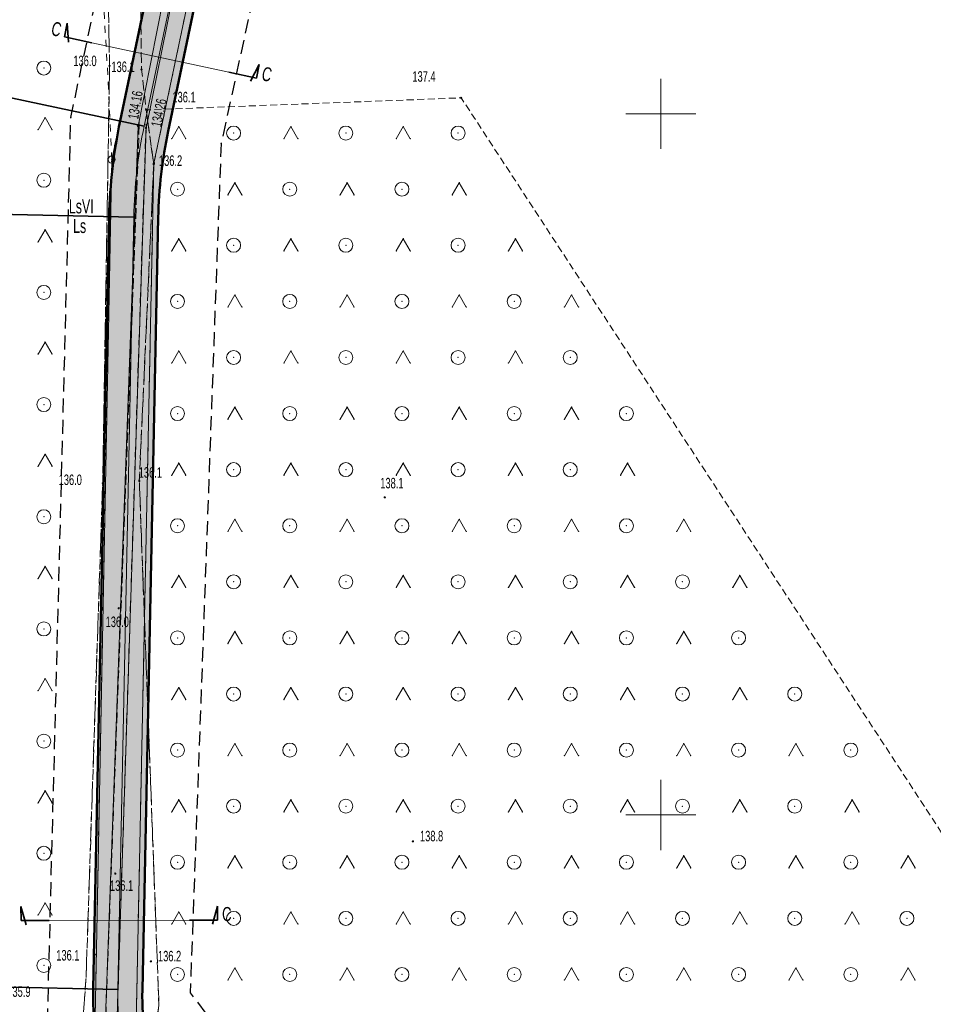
# Model space of a CAD drawing. Extents: x 6456700 to 6518119, y 5963420 to 5980059.
# Tile 92 of 256: x 6511973 to 6512038, y 5964785 to 5964856. Entities that reach past the tile are written whole.
import ezdxf
from ezdxf.enums import TextEntityAlignment as Align

# ---------------------------------------------------------------- set-up
doc = ezdxf.new("R2010")
doc.units = 0
doc.header["$MEASUREMENT"] = 0
for name, pattern in [('L_0_03', [1, 0.5, -0.5]), ('L_0_04', [1.5, 1, -0.5]), ('L_0_52', [1, 0.75, -0.25]), ('L_0_5A', [0.75, 0.5, -0.25])]:
    doc.linetypes.add(name, pattern=pattern)
doc.layers.get('0').update_dxf_attribs({"color": 2, "linetype": 'CONTINUOUS', "lineweight": 5})
for name, color, linetype, lineweight in [('18mm Kreska ciągła', 7, 'CONTINUOUS', 18), ('202_punkt_graniczny', 7, 'CONTINUOUS', 18), ('203_punkt_graniczny', 7, 'CONTINUOUS', 18), ('209_oznaczenie_konturu_klasyfikacyjnego', 96, 'CONTINUOUS', 18), ('210_oznaczenie_konturu_uzytku_gruntowego', 96, 'CONTINUOUS', 18), ('218_kontur_uzytku_gruntowego', 96, 'L_0_03', 18), ('219_dzialka_ewidencyjna', 7, 'CONTINUOUS', 18), ('35mm Ciągła', 7, 'CONTINUOUS', 35), ('50mm Kreska ciągła', 7, 'CONTINUOUS', 50), ('9mm Kreska ciągła', 252, 'CONTINUOUS', 9), ('jezdnia', 7, 'CONTINUOUS', 18), ('pikieta_naturalna', 7, 'CONTINUOUS', 18), ('pikieta_naturalna_Atr2', 7, 'CONTINUOUS', 18), ('przewod_kanalizacyjny', 7, 'CONTINUOUS', 18), ('przewod_kanalizacyjny___ob__projektowany', 7, 'CONTINUOUS', 18), ('przewod_wodociagowy', 7, 'CONTINUOUS', 18), ('przewod_wodociagowy___ob__projektowany', 7, 'CONTINUOUS', 18), ('rzedna', 7, 'CONTINUOUS', 18), ('rzedna_Atr2', 7, 'CONTINUOUS', 18), ('siatka_krzyrzy', 7, 'CONTINUOUS', 18), ('teren_zalesiony', 7, 'CONTINUOUS', 18), ('Zakres', 7, 'CONTINUOUS', 18)]:
    doc.layers.add(name, color=color, linetype=linetype, lineweight=lineweight)
doc.styles.get("Standard").update_dxf_attribs({"font": 'txt', "width": 0.75})
doc.styles.add('Znaczniki', font='GOTHIC.TTF', dxfattribs={"width": 0.7})

# ---------------------------------------------------------------- blocks, each defined once
blk = doc.blocks.new('mdcp_nowa')
at = {"layer": '203_punkt_graniczny', "linetype": 'Continuous', "lineweight": 18}
blk.add_hatch(color=18, dxfattribs=at).paths.add_polyline_path([(6494713.86, 5981296.445, 1), (6494713.86, 5981296.535, 1)])
at = {"layer": 'pikieta_naturalna', "linetype": 'Continuous', "lineweight": 18}
for points in [[(6494710.7, 5981303.375, 1), (6494710.7, 5981303.465, 1)], [(6494712.98, 5981303.125, 1), (6494712.98, 5981303.215, 1)], [(6494735.77, 5981301.095, 1), (6494735.77, 5981301.185, 1)], [(6494713.31, 5981300.235, 1), (6494713.31, 5981300.325, 1)], [(6494713.85, 5981296.355, 1), (6494713.85, 5981296.445, 1)], [(6494710.21, 5981273.615, 1), (6494710.21, 5981273.705, 1)], [(6494712.82, 5981273.775, 1), (6494712.82, 5981273.865, 1)], [(6494730.32, 5981272.605, 1), (6494730.32, 5981272.695, 1)], [(6494711.35, 5981264.695, 1), (6494711.35, 5981264.785, 1)], [(6494732.33, 5981248.075, 1), (6494732.33, 5981248.165, 1)], [(6494711.11, 5981245.775, 1), (6494711.11, 5981245.865, 1)], [(6494709.65, 5981239.995, 1), (6494709.65, 5981240.085, 1)], [(6494713.65, 5981239.515, 1), (6494713.65, 5981239.605, 1)]]:
    blk.add_hatch(color=18, dxfattribs=at).paths.add_polyline_path(points)
at = {"layer": 'rzedna', "linetype": 'Continuous', "lineweight": 18}
for points in [[(6494712.73, 5981299.085, 1), (6494712.73, 5981299.175, 1)], [(6494713.3, 5981298.945, 1), (6494713.3, 5981299.035, 1)]]:
    blk.add_hatch(color=18, dxfattribs=at).paths.add_polyline_path(points)
at = {"layer": '202_punkt_graniczny', "color": 7, "linetype": 'Continuous', "lineweight": 18}
blk.add_circle((6494710.85, 5981296.74), 0.25, dxfattribs=at)
at = {"layer": '202_punkt_graniczny'}
blk.add_point((6494710.85, 5981296.74), dxfattribs=at)
at = {"layer": '203_punkt_graniczny', "color": 7, "linetype": 'Continuous', "lineweight": 18}
blk.add_circle((6494713.86, 5981296.49), 0.045, dxfattribs=at)
at = {"layer": '203_punkt_graniczny'}
blk.add_point((6494713.86, 5981296.49), dxfattribs=at)
at = {"layer": '218_kontur_uzytku_gruntowego', "lineweight": 18, "flags": 128}
for points in [[(6494710.63, 5981301.79), (6494704.6, 5981405.16)], [(6494713.86, 5981296.49), (6494717.04, 5981311.56)], [(6494710.85, 5981296.74), (6494713.86, 5981310.97)], [(6494710.85, 5981296.74), (6494710.63, 5981301.79)], [(6494709.46, 5981224.59), (6494710.85, 5981296.74)], [(6494712.38, 5981224.7), (6494713.86, 5981296.49)]]:
    blk.add_lwpolyline(points, dxfattribs=at)
at = {"layer": '218_kontur_uzytku_gruntowego'}
for p in [(6494710.63, 5981301.79), (6494710.63, 5981301.79), (6494710.63, 5981301.79), (6494710.63, 5981301.79), (6494710.85, 5981296.74), (6494710.85, 5981296.74), (6494710.85, 5981296.74), (6494710.85, 5981296.74), (6494710.85, 5981296.74), (6494710.85, 5981296.74), (6494713.86, 5981296.49), (6494713.86, 5981296.49), (6494713.86, 5981296.49), (6494713.86, 5981296.49)]:
    blk.add_point(p, dxfattribs=at)
at = {"layer": '219_dzialka_ewidencyjna', "color": 3, "linetype": 'Continuous', "lineweight": 18, "flags": 128}
for points in [[(6494710.85, 5981296.74), (6494728.97, 5981382.54)], [(6494713.86, 5981296.49), (6494731.9, 5981381.92)], [(6494709.46, 5981224.59), (6494710.85, 5981296.74)], [(6494712.38, 5981224.7), (6494713.86, 5981296.49)]]:
    blk.add_lwpolyline(points, dxfattribs=at)
at = {"layer": '219_dzialka_ewidencyjna', "color": 3}
for p in [(6494710.85, 5981296.74), (6494710.85, 5981296.74), (6494713.86, 5981296.49), (6494713.86, 5981296.49)]:
    blk.add_point(p, dxfattribs=at)
at = {"layer": 'jezdnia', "color": 7, "linetype": 'L_0_52', "lineweight": 18, "flags": 128}
blk.add_lwpolyline([(6494689.93, 5981416.78), (6494706.92, 5981400.82), (6494709.41, 5981359.01), (6494712.54, 5981333.42), (6494712.98, 5981303.17), (6494713.31, 5981300.28), (6494713.85, 5981296.4), (6494712.82, 5981273.82), (6494714.22, 5981236.42), (6494712.46, 5981224.52), (6494707.96, 5981224.18), (6494709.02, 5981238.31), (6494710.21, 5981273.66), (6494710.7, 5981303.42), (6494710.11, 5981332.99), (6494707.44, 5981358.78), (6494704.94, 5981398.86), (6494688.46, 5981414.69)], close=True, dxfattribs=at)
at = {"layer": 'jezdnia'}
for p in [(6494710.7, 5981303.42), (6494712.98, 5981303.17), (6494713.31, 5981300.28), (6494713.85, 5981296.4), (6494710.21, 5981273.66), (6494712.82, 5981273.82), (6494709.02, 5981238.31)]:
    blk.add_point(p, dxfattribs=at)
at = {"layer": 'pikieta_naturalna', "color": 7, "linetype": 'Continuous', "lineweight": 18}
for centre in [(6494710.7, 5981303.42), (6494712.98, 5981303.17), (6494735.77, 5981301.14), (6494713.31, 5981300.28), (6494713.85, 5981296.4), (6494710.21, 5981273.66), (6494712.82, 5981273.82), (6494730.32, 5981272.65), (6494711.35, 5981264.74), (6494732.33, 5981248.12), (6494711.11, 5981245.82), (6494709.65, 5981240.04), (6494713.65, 5981239.56)]:
    blk.add_circle(centre, 0.045, dxfattribs=at)
at = {"layer": 'pikieta_naturalna'}
for p in [(6494710.7, 5981303.42), (6494712.98, 5981303.17), (6494735.77, 5981301.14), (6494713.31, 5981300.28), (6494713.85, 5981296.4), (6494710.21, 5981273.66), (6494712.82, 5981273.82), (6494730.32, 5981272.65), (6494711.35, 5981264.74), (6494732.33, 5981248.12), (6494711.11, 5981245.82), (6494709.65, 5981240.04), (6494713.65, 5981239.56)]:
    blk.add_point(p, dxfattribs=at)
at = {"layer": 'przewod_kanalizacyjny', "color": 34, "linetype": 'Continuous', "lineweight": 18, "flags": 128}
blk.add_lwpolyline([(6494710.02, 5981224.59), (6494712.73, 5981299.13), (6494714.74, 5981309.22), (6494725.45, 5981361.32), (6494736.71, 5981416.58), (6494748.57, 5981474.51), (6494759.64, 5981528.56), (6494769.33, 5981575.9), (6494780.23, 5981628.88), (6494789.56, 5981673.48), (6494801.12, 5981726.88), (6494812.93, 5981781.06), (6494824.61, 5981835.02), (6494837.01, 5981892.75), (6494849.07, 5981948.89), (6494861.07, 5982003.73), (6494867.35, 5982032.39), (6494874.85, 5982069.31)], dxfattribs=at)
at = {"layer": 'przewod_kanalizacyjny'}
blk.add_point((6494712.73, 5981299.13), dxfattribs=at)
at = {"layer": 'przewod_kanalizacyjny___ob__projektowany', "color": 34, "linetype": 'L_0_52', "lineweight": 18, "flags": 128}
blk.add_lwpolyline([(6494710.01, 5981224.57), (6494712.82, 5981299.34)], dxfattribs=at)
at = {"layer": 'przewod_kanalizacyjny___ob__projektowany'}
blk.add_point((6494712.82, 5981299.34), dxfattribs=at)
at = {"layer": 'przewod_wodociagowy', "color": 5, "linetype": 'Continuous', "lineweight": 18, "flags": 128}
blk.add_lwpolyline([(6494892.06, 5982140.59), (6494877.83, 5982080.71), (6494875.47, 5982069.24), (6494867.82, 5982032.34), (6494861.63, 5982003.58), (6494849.58, 5981948.68), (6494837.65, 5981892.5), (6494825.12, 5981834.8), (6494813.48, 5981780.79), (6494801.71, 5981726.67), (6494790.16, 5981673.27), (6494780.64, 5981628.68), (6494769.72, 5981575.76), (6494760.13, 5981528.44), (6494749.03, 5981474.44), (6494737.27, 5981416.53), (6494726.02, 5981361.28), (6494715.35, 5981309.09), (6494713.3, 5981298.99), (6494710.89, 5981224.49)], dxfattribs=at)
at = {"layer": 'przewod_wodociagowy'}
blk.add_point((6494713.3, 5981298.99), dxfattribs=at)
at = {"layer": 'przewod_wodociagowy___ob__projektowany', "color": 5, "linetype": 'L_0_52', "lineweight": 18, "flags": 128}
blk.add_lwpolyline([(6494713.3, 5981299.25), (6494710.88, 5981224.44)], dxfattribs=at)
at = {"layer": 'przewod_wodociagowy___ob__projektowany'}
blk.add_point((6494713.3, 5981299.25), dxfattribs=at)
at = {"layer": 'rzedna', "color": 7, "linetype": 'Continuous', "lineweight": 18}
for centre in [(6494712.73, 5981299.13), (6494713.3, 5981298.99)]:
    blk.add_circle(centre, 0.045, dxfattribs=at)
at = {"layer": 'rzedna'}
for p in [(6494712.73, 5981299.13), (6494713.3, 5981298.99)]:
    blk.add_point(p, dxfattribs=at)
at = {"layer": 'siatka_krzyrzy', "linetype": 'Continuous', "lineweight": 18, "flags": 128}
for points in [[(6494750, 5981297.5), (6494750, 5981302.5)], [(6494747.5, 5981300), (6494752.5, 5981300)], [(6494750, 5981247.5), (6494750, 5981252.5)], [(6494747.5, 5981250), (6494752.5, 5981250)]]:
    blk.add_lwpolyline(points, dxfattribs=at)
at = {"layer": 'teren_zalesiony', "color": 7, "linetype": 'L_0_5A', "lineweight": 18, "flags": 128}
for points in [[(6494698.67, 5981224.19), (6494696.16, 5981225.8), (6494692.81, 5981249.42), (6494692.53, 5981259.85), (6494691.16, 5981277.24), (6494686.93, 5981297.02), (6494689.27, 5981334.06), (6494688.46, 5981414.69), (6494704.94, 5981398.86), (6494707.44, 5981358.78), (6494710.11, 5981332.99), (6494710.7, 5981303.42), (6494710.21, 5981273.66), (6494709.02, 5981238.31), (6494707.96, 5981224.18)], [(6494872.19, 5981095.54), (6494855.83, 5981097.47), (6494845.33, 5981106.88), (6494836.82, 5981120.26), (6494828.12, 5981129.71), (6494819.54, 5981132.65), (6494802.27, 5981146.79), (6494790.45, 5981160.62), (6494777.93, 5981169.52), (6494764.89, 5981183.26), (6494749.38, 5981196.24), (6494734.96, 5981210.75), (6494728.54, 5981216.75), (6494735.43, 5981221.53), (6494735.01, 5981224.69), (6494722.19, 5981222.39), (6494712.46, 5981224.52), (6494714.22, 5981236.42), (6494712.82, 5981273.82), (6494713.85, 5981296.4), (6494713.31, 5981300.28), (6494735.77, 5981301.14), (6494811.66, 5981185.02), (6494865.53, 5981120.26)]]:
    blk.add_lwpolyline(points, close=True, dxfattribs=at)
at = {"layer": 'teren_zalesiony', "color": 7, "linetype": 'Continuous', "lineweight": 18, "flags": 128}
for points in [[(6494705.603, 5981298.863), (6494706.103, 5981299.729)], [(6494706.103, 5981299.729), (6494706.603, 5981298.863)], [(6494715.133, 5981298.223), (6494715.633, 5981299.089)], [(6494715.633, 5981299.089), (6494716.133, 5981298.223)], [(6494723.133, 5981298.223), (6494723.633, 5981299.089)], [(6494723.633, 5981299.089), (6494724.133, 5981298.223)], [(6494731.133, 5981298.223), (6494731.633, 5981299.089)], [(6494731.633, 5981299.089), (6494732.133, 5981298.223)], [(6494719.133, 5981294.223), (6494719.633, 5981295.089)], [(6494719.633, 5981295.089), (6494720.133, 5981294.223)], [(6494727.133, 5981294.223), (6494727.633, 5981295.089)], [(6494727.633, 5981295.089), (6494728.133, 5981294.223)], [(6494735.133, 5981294.223), (6494735.633, 5981295.089)], [(6494735.633, 5981295.089), (6494736.133, 5981294.223)], [(6494705.603, 5981290.863), (6494706.103, 5981291.729)], [(6494706.103, 5981291.729), (6494706.603, 5981290.863)], [(6494715.133, 5981290.223), (6494715.633, 5981291.089)], [(6494715.633, 5981291.089), (6494716.133, 5981290.223)], [(6494723.133, 5981290.223), (6494723.633, 5981291.089)], [(6494723.633, 5981291.089), (6494724.133, 5981290.223)], [(6494731.133, 5981290.223), (6494731.633, 5981291.089)], [(6494731.633, 5981291.089), (6494732.133, 5981290.223)], [(6494739.133, 5981290.223), (6494739.633, 5981291.089)], [(6494739.633, 5981291.089), (6494740.133, 5981290.223)], [(6494719.133, 5981286.223), (6494719.633, 5981287.089)], [(6494719.633, 5981287.089), (6494720.133, 5981286.223)], [(6494727.133, 5981286.223), (6494727.633, 5981287.089)], [(6494727.633, 5981287.089), (6494728.133, 5981286.223)], [(6494735.133, 5981286.223), (6494735.633, 5981287.089)], [(6494735.633, 5981287.089), (6494736.133, 5981286.223)], [(6494743.133, 5981286.223), (6494743.633, 5981287.089)], [(6494743.633, 5981287.089), (6494744.133, 5981286.223)], [(6494705.603, 5981282.863), (6494706.103, 5981283.729)], [(6494706.103, 5981283.729), (6494706.603, 5981282.863)], [(6494715.133, 5981282.223), (6494715.633, 5981283.089)], [(6494715.633, 5981283.089), (6494716.133, 5981282.223)], [(6494723.133, 5981282.223), (6494723.633, 5981283.089)], [(6494723.633, 5981283.089), (6494724.133, 5981282.223)], [(6494731.133, 5981282.223), (6494731.633, 5981283.089)], [(6494731.633, 5981283.089), (6494732.133, 5981282.223)], [(6494739.133, 5981282.223), (6494739.633, 5981283.089)], [(6494739.633, 5981283.089), (6494740.133, 5981282.223)], [(6494719.133, 5981278.223), (6494719.633, 5981279.089)], [(6494719.633, 5981279.089), (6494720.133, 5981278.223)], [(6494727.133, 5981278.223), (6494727.633, 5981279.089)], [(6494727.633, 5981279.089), (6494728.133, 5981278.223)], [(6494735.133, 5981278.223), (6494735.633, 5981279.089)], [(6494735.633, 5981279.089), (6494736.133, 5981278.223)], [(6494743.133, 5981278.223), (6494743.633, 5981279.089)], [(6494743.633, 5981279.089), (6494744.133, 5981278.223)], [(6494705.603, 5981274.863), (6494706.103, 5981275.729)], [(6494706.103, 5981275.729), (6494706.603, 5981274.863)], [(6494715.133, 5981274.223), (6494715.633, 5981275.089)], [(6494715.633, 5981275.089), (6494716.133, 5981274.223)], [(6494723.133, 5981274.223), (6494723.633, 5981275.089)], [(6494723.633, 5981275.089), (6494724.133, 5981274.223)], [(6494731.133, 5981274.223), (6494731.633, 5981275.089)], [(6494731.633, 5981275.089), (6494732.133, 5981274.223)], [(6494739.133, 5981274.223), (6494739.633, 5981275.089)], [(6494739.633, 5981275.089), (6494740.133, 5981274.223)], [(6494747.133, 5981274.223), (6494747.633, 5981275.089)], [(6494747.633, 5981275.089), (6494748.133, 5981274.223)], [(6494719.133, 5981270.223), (6494719.633, 5981271.089)], [(6494719.633, 5981271.089), (6494720.133, 5981270.223)], [(6494727.133, 5981270.223), (6494727.633, 5981271.089)], [(6494727.633, 5981271.089), (6494728.133, 5981270.223)], [(6494735.133, 5981270.223), (6494735.633, 5981271.089)], [(6494735.633, 5981271.089), (6494736.133, 5981270.223)], [(6494743.133, 5981270.223), (6494743.633, 5981271.089)], [(6494743.633, 5981271.089), (6494744.133, 5981270.223)], [(6494751.133, 5981270.223), (6494751.633, 5981271.089)], [(6494751.633, 5981271.089), (6494752.133, 5981270.223)], [(6494705.603, 5981266.863), (6494706.103, 5981267.729)], [(6494706.103, 5981267.729), (6494706.603, 5981266.863)], [(6494715.133, 5981266.223), (6494715.633, 5981267.089)], [(6494715.633, 5981267.089), (6494716.133, 5981266.223)], [(6494723.133, 5981266.223), (6494723.633, 5981267.089)], [(6494723.633, 5981267.089), (6494724.133, 5981266.223)], [(6494731.133, 5981266.223), (6494731.633, 5981267.089)], [(6494731.633, 5981267.089), (6494732.133, 5981266.223)], [(6494739.133, 5981266.223), (6494739.633, 5981267.089)], [(6494739.633, 5981267.089), (6494740.133, 5981266.223)], [(6494747.133, 5981266.223), (6494747.633, 5981267.089)], [(6494747.633, 5981267.089), (6494748.133, 5981266.223)], [(6494755.133, 5981266.223), (6494755.633, 5981267.089)], [(6494755.633, 5981267.089), (6494756.133, 5981266.223)], [(6494719.133, 5981262.223), (6494719.633, 5981263.089)], [(6494719.633, 5981263.089), (6494720.133, 5981262.223)], [(6494727.133, 5981262.223), (6494727.633, 5981263.089)], [(6494727.633, 5981263.089), (6494728.133, 5981262.223)], [(6494735.133, 5981262.223), (6494735.633, 5981263.089)], [(6494735.633, 5981263.089), (6494736.133, 5981262.223)], [(6494743.133, 5981262.223), (6494743.633, 5981263.089)], [(6494743.633, 5981263.089), (6494744.133, 5981262.223)], [(6494751.133, 5981262.223), (6494751.633, 5981263.089)], [(6494751.633, 5981263.089), (6494752.133, 5981262.223)], [(6494705.603, 5981258.863), (6494706.103, 5981259.729)], [(6494706.103, 5981259.729), (6494706.603, 5981258.863)], [(6494715.133, 5981258.223), (6494715.633, 5981259.089)], [(6494715.633, 5981259.089), (6494716.133, 5981258.223)], [(6494723.133, 5981258.223), (6494723.633, 5981259.089)], [(6494723.633, 5981259.089), (6494724.133, 5981258.223)], [(6494731.133, 5981258.223), (6494731.633, 5981259.089)], [(6494731.633, 5981259.089), (6494732.133, 5981258.223)], [(6494739.133, 5981258.223), (6494739.633, 5981259.089)], [(6494739.633, 5981259.089), (6494740.133, 5981258.223)], [(6494747.133, 5981258.223), (6494747.633, 5981259.089)], [(6494747.633, 5981259.089), (6494748.133, 5981258.223)], [(6494755.133, 5981258.223), (6494755.633, 5981259.089)], [(6494755.633, 5981259.089), (6494756.133, 5981258.223)], [(6494719.133, 5981254.223), (6494719.633, 5981255.089)], [(6494719.633, 5981255.089), (6494720.133, 5981254.223)], [(6494727.133, 5981254.223), (6494727.633, 5981255.089)], [(6494727.633, 5981255.089), (6494728.133, 5981254.223)], [(6494735.133, 5981254.223), (6494735.633, 5981255.089)], [(6494735.633, 5981255.089), (6494736.133, 5981254.223)], [(6494743.133, 5981254.223), (6494743.633, 5981255.089)], [(6494743.633, 5981255.089), (6494744.133, 5981254.223)], [(6494751.133, 5981254.223), (6494751.633, 5981255.089)], [(6494751.633, 5981255.089), (6494752.133, 5981254.223)], [(6494759.133, 5981254.223), (6494759.633, 5981255.089)], [(6494759.633, 5981255.089), (6494760.133, 5981254.223)], [(6494705.603, 5981250.863), (6494706.103, 5981251.729)], [(6494706.103, 5981251.729), (6494706.603, 5981250.863)], [(6494715.133, 5981250.223), (6494715.633, 5981251.089)], [(6494715.633, 5981251.089), (6494716.133, 5981250.223)], [(6494723.133, 5981250.223), (6494723.633, 5981251.089)], [(6494723.633, 5981251.089), (6494724.133, 5981250.223)], [(6494731.133, 5981250.223), (6494731.633, 5981251.089)], [(6494731.633, 5981251.089), (6494732.133, 5981250.223)], [(6494739.133, 5981250.223), (6494739.633, 5981251.089)], [(6494739.633, 5981251.089), (6494740.133, 5981250.223)], [(6494747.133, 5981250.223), (6494747.633, 5981251.089)], [(6494747.633, 5981251.089), (6494748.133, 5981250.223)], [(6494755.133, 5981250.223), (6494755.633, 5981251.089)], [(6494755.633, 5981251.089), (6494756.133, 5981250.223)], [(6494763.133, 5981250.223), (6494763.633, 5981251.089)], [(6494763.633, 5981251.089), (6494764.133, 5981250.223)], [(6494719.133, 5981246.223), (6494719.633, 5981247.089)], [(6494719.633, 5981247.089), (6494720.133, 5981246.223)], [(6494727.133, 5981246.223), (6494727.633, 5981247.089)], [(6494727.633, 5981247.089), (6494728.133, 5981246.223)], [(6494735.133, 5981246.223), (6494735.633, 5981247.089)], [(6494735.633, 5981247.089), (6494736.133, 5981246.223)], [(6494743.133, 5981246.223), (6494743.633, 5981247.089)], [(6494743.633, 5981247.089), (6494744.133, 5981246.223)], [(6494751.133, 5981246.223), (6494751.633, 5981247.089)], [(6494751.633, 5981247.089), (6494752.133, 5981246.223)], [(6494759.133, 5981246.223), (6494759.633, 5981247.089)], [(6494759.633, 5981247.089), (6494760.133, 5981246.223)], [(6494767.133, 5981246.223), (6494767.633, 5981247.089)], [(6494767.633, 5981247.089), (6494768.133, 5981246.223)], [(6494705.603, 5981242.863), (6494706.103, 5981243.729)], [(6494706.103, 5981243.729), (6494706.603, 5981242.863)], [(6494715.133, 5981242.223), (6494715.633, 5981243.089)], [(6494715.633, 5981243.089), (6494716.133, 5981242.223)], [(6494723.133, 5981242.223), (6494723.633, 5981243.089)], [(6494723.633, 5981243.089), (6494724.133, 5981242.223)], [(6494731.133, 5981242.223), (6494731.633, 5981243.089)], [(6494731.633, 5981243.089), (6494732.133, 5981242.223)], [(6494739.133, 5981242.223), (6494739.633, 5981243.089)], [(6494739.633, 5981243.089), (6494740.133, 5981242.223)], [(6494747.133, 5981242.223), (6494747.633, 5981243.089)], [(6494747.633, 5981243.089), (6494748.133, 5981242.223)], [(6494755.133, 5981242.223), (6494755.633, 5981243.089)], [(6494755.633, 5981243.089), (6494756.133, 5981242.223)], [(6494763.133, 5981242.223), (6494763.633, 5981243.089)], [(6494763.633, 5981243.089), (6494764.133, 5981242.223)], [(6494719.133, 5981238.223), (6494719.633, 5981239.089)], [(6494719.633, 5981239.089), (6494720.133, 5981238.223)], [(6494727.133, 5981238.223), (6494727.633, 5981239.089)], [(6494727.633, 5981239.089), (6494728.133, 5981238.223)], [(6494735.133, 5981238.223), (6494735.633, 5981239.089)], [(6494735.633, 5981239.089), (6494736.133, 5981238.223)], [(6494743.133, 5981238.223), (6494743.633, 5981239.089)], [(6494743.633, 5981239.089), (6494744.133, 5981238.223)], [(6494751.133, 5981238.223), (6494751.633, 5981239.089)], [(6494751.633, 5981239.089), (6494752.133, 5981238.223)], [(6494759.133, 5981238.223), (6494759.633, 5981239.089)], [(6494759.633, 5981239.089), (6494760.133, 5981238.223)], [(6494767.133, 5981238.223), (6494767.633, 5981239.089)], [(6494767.633, 5981239.089), (6494768.133, 5981238.223)]]:
    blk.add_lwpolyline(points, dxfattribs=at)
at = {"layer": 'teren_zalesiony', "color": 7, "linetype": 'Continuous', "lineweight": 18}
for centre in [(6494706.016, 5981303.266), (6494719.546, 5981298.626), (6494727.546, 5981298.626), (6494735.546, 5981298.626), (6494706.016, 5981295.266), (6494715.546, 5981294.626), (6494723.546, 5981294.626), (6494731.546, 5981294.626), (6494719.546, 5981290.626), (6494727.546, 5981290.626), (6494735.546, 5981290.626), (6494706.016, 5981287.266), (6494715.546, 5981286.626), (6494723.546, 5981286.626), (6494731.546, 5981286.626), (6494739.546, 5981286.626), (6494719.546, 5981282.626), (6494727.546, 5981282.626), (6494735.546, 5981282.626), (6494743.546, 5981282.626), (6494706.016, 5981279.266), (6494715.546, 5981278.626), (6494723.546, 5981278.626), (6494731.546, 5981278.626), (6494739.546, 5981278.626), (6494747.546, 5981278.626), (6494719.546, 5981274.626), (6494727.546, 5981274.626), (6494735.546, 5981274.626), (6494743.546, 5981274.626), (6494706.016, 5981271.266), (6494715.546, 5981270.626), (6494723.546, 5981270.626), (6494731.546, 5981270.626), (6494739.546, 5981270.626), (6494747.546, 5981270.626), (6494719.546, 5981266.626), (6494727.546, 5981266.626), (6494735.546, 5981266.626), (6494743.546, 5981266.626), (6494751.546, 5981266.626), (6494706.016, 5981263.266), (6494715.546, 5981262.626), (6494723.546, 5981262.626), (6494731.546, 5981262.626), (6494739.546, 5981262.626), (6494747.546, 5981262.626), (6494755.546, 5981262.626), (6494719.546, 5981258.626), (6494727.546, 5981258.626), (6494735.546, 5981258.626), (6494743.546, 5981258.626), (6494751.546, 5981258.626), (6494759.546, 5981258.626), (6494706.016, 5981255.266), (6494715.546, 5981254.626), (6494723.546, 5981254.626), (6494731.546, 5981254.626), (6494739.546, 5981254.626), (6494747.546, 5981254.626), (6494755.546, 5981254.626), (6494763.546, 5981254.626), (6494719.546, 5981250.626), (6494727.546, 5981250.626), (6494735.546, 5981250.626), (6494743.546, 5981250.626), (6494751.546, 5981250.626), (6494759.546, 5981250.626), (6494706.016, 5981247.266), (6494715.546, 5981246.626), (6494723.546, 5981246.626), (6494731.546, 5981246.626), (6494739.546, 5981246.626), (6494747.546, 5981246.626), (6494755.546, 5981246.626), (6494763.546, 5981246.626), (6494719.546, 5981242.626), (6494727.546, 5981242.626), (6494735.546, 5981242.626), (6494743.546, 5981242.626), (6494751.546, 5981242.626), (6494759.546, 5981242.626), (6494767.546, 5981242.626), (6494706.016, 5981239.266), (6494715.546, 5981238.626), (6494723.546, 5981238.626), (6494731.546, 5981238.626), (6494739.546, 5981238.626), (6494747.546, 5981238.626), (6494755.546, 5981238.626), (6494763.546, 5981238.626)]:
    blk.add_circle(centre, 0.5, dxfattribs=at)
at = {"layer": 'teren_zalesiony'}
for p in [(6494706.016, 5981303.266), (6494710.7, 5981303.42), (6494735.77, 5981301.14), (6494713.31, 5981300.28), (6494706.103, 5981299.729), (6494706.103, 5981299.729), (6494705.603, 5981298.863), (6494706.603, 5981298.863), (6494715.633, 5981299.089), (6494715.633, 5981299.089), (6494719.546, 5981298.626), (6494723.633, 5981299.089), (6494723.633, 5981299.089), (6494727.546, 5981298.626), (6494731.633, 5981299.089), (6494731.633, 5981299.089), (6494735.546, 5981298.626), (6494715.133, 5981298.223), (6494716.133, 5981298.223), (6494723.133, 5981298.223), (6494724.133, 5981298.223), (6494731.133, 5981298.223), (6494732.133, 5981298.223), (6494713.85, 5981296.4), (6494706.016, 5981295.266), (6494715.546, 5981294.626), (6494719.633, 5981295.089), (6494719.633, 5981295.089), (6494723.546, 5981294.626), (6494727.633, 5981295.089), (6494727.633, 5981295.089), (6494731.546, 5981294.626), (6494735.633, 5981295.089), (6494735.633, 5981295.089), (6494719.133, 5981294.223), (6494720.133, 5981294.223), (6494727.133, 5981294.223), (6494728.133, 5981294.223), (6494735.133, 5981294.223), (6494736.133, 5981294.223), (6494706.103, 5981291.729), (6494706.103, 5981291.729), (6494715.633, 5981291.089), (6494715.633, 5981291.089), (6494723.633, 5981291.089), (6494723.633, 5981291.089), (6494731.633, 5981291.089), (6494731.633, 5981291.089), (6494739.633, 5981291.089), (6494739.633, 5981291.089), (6494705.603, 5981290.863), (6494706.603, 5981290.863), (6494715.133, 5981290.223), (6494716.133, 5981290.223), (6494719.546, 5981290.626), (6494723.133, 5981290.223), (6494724.133, 5981290.223), (6494727.546, 5981290.626), (6494731.133, 5981290.223), (6494732.133, 5981290.223), (6494735.546, 5981290.626), (6494739.133, 5981290.223), (6494740.133, 5981290.223), (6494706.016, 5981287.266), (6494719.633, 5981287.089), (6494719.633, 5981287.089), (6494727.633, 5981287.089), (6494727.633, 5981287.089), (6494735.633, 5981287.089), (6494735.633, 5981287.089), (6494743.633, 5981287.089), (6494743.633, 5981287.089), (6494715.546, 5981286.626), (6494719.133, 5981286.223), (6494720.133, 5981286.223), (6494723.546, 5981286.626), (6494727.133, 5981286.223), (6494728.133, 5981286.223), (6494731.546, 5981286.626), (6494735.133, 5981286.223), (6494736.133, 5981286.223), (6494739.546, 5981286.626), (6494743.133, 5981286.223), (6494744.133, 5981286.223), (6494706.103, 5981283.729), (6494706.103, 5981283.729), (6494705.603, 5981282.863), (6494706.603, 5981282.863), (6494715.633, 5981283.089), (6494715.633, 5981283.089), (6494719.546, 5981282.626), (6494723.633, 5981283.089), (6494723.633, 5981283.089), (6494727.546, 5981282.626), (6494731.633, 5981283.089), (6494731.633, 5981283.089), (6494735.546, 5981282.626), (6494739.633, 5981283.089), (6494739.633, 5981283.089), (6494743.546, 5981282.626), (6494715.133, 5981282.223), (6494716.133, 5981282.223), (6494723.133, 5981282.223), (6494724.133, 5981282.223), (6494731.133, 5981282.223), (6494732.133, 5981282.223), (6494739.133, 5981282.223), (6494740.133, 5981282.223), (6494706.016, 5981279.266), (6494719.633, 5981279.089), (6494719.633, 5981279.089), (6494727.633, 5981279.089), (6494727.633, 5981279.089), (6494735.633, 5981279.089), (6494735.633, 5981279.089), (6494743.633, 5981279.089), (6494743.633, 5981279.089), (6494715.546, 5981278.626), (6494723.546, 5981278.626), (6494731.546, 5981278.626), (6494739.546, 5981278.626), (6494747.546, 5981278.626), (6494719.133, 5981278.223), (6494720.133, 5981278.223), (6494727.133, 5981278.223), (6494728.133, 5981278.223), (6494735.133, 5981278.223), (6494736.133, 5981278.223), (6494743.133, 5981278.223), (6494744.133, 5981278.223), (6494706.103, 5981275.729), (6494706.103, 5981275.729), (6494705.603, 5981274.863), (6494706.603, 5981274.863), (6494715.633, 5981275.089), (6494715.633, 5981275.089), (6494723.633, 5981275.089), (6494723.633, 5981275.089), (6494731.633, 5981275.089), (6494731.633, 5981275.089), (6494739.633, 5981275.089), (6494739.633, 5981275.089), (6494747.633, 5981275.089), (6494747.633, 5981275.089), (6494715.133, 5981274.223), (6494716.133, 5981274.223), (6494719.546, 5981274.626), (6494723.133, 5981274.223), (6494724.133, 5981274.223), (6494727.546, 5981274.626), (6494731.133, 5981274.223), (6494732.133, 5981274.223), (6494735.546, 5981274.626), (6494739.133, 5981274.223), (6494740.133, 5981274.223), (6494743.546, 5981274.626), (6494747.133, 5981274.223), (6494748.133, 5981274.223), (6494710.21, 5981273.66), (6494712.82, 5981273.82), (6494706.016, 5981271.266), (6494715.546, 5981270.626), (6494719.633, 5981271.089), (6494719.633, 5981271.089), (6494723.546, 5981270.626), (6494727.633, 5981271.089), (6494727.633, 5981271.089), (6494731.546, 5981270.626), (6494735.633, 5981271.089), (6494735.633, 5981271.089), (6494739.546, 5981270.626), (6494743.633, 5981271.089), (6494743.633, 5981271.089), (6494747.546, 5981270.626), (6494751.633, 5981271.089), (6494751.633, 5981271.089), (6494719.133, 5981270.223), (6494720.133, 5981270.223), (6494727.133, 5981270.223), (6494728.133, 5981270.223), (6494735.133, 5981270.223), (6494736.133, 5981270.223), (6494743.133, 5981270.223), (6494744.133, 5981270.223), (6494751.133, 5981270.223), (6494752.133, 5981270.223), (6494706.103, 5981267.729), (6494706.103, 5981267.729), (6494715.633, 5981267.089), (6494715.633, 5981267.089), (6494723.633, 5981267.089), (6494723.633, 5981267.089), (6494731.633, 5981267.089), (6494731.633, 5981267.089), (6494739.633, 5981267.089), (6494739.633, 5981267.089), (6494747.633, 5981267.089), (6494747.633, 5981267.089), (6494755.633, 5981267.089), (6494755.633, 5981267.089), (6494705.603, 5981266.863), (6494706.603, 5981266.863), (6494719.546, 5981266.626), (6494727.546, 5981266.626), (6494735.546, 5981266.626), (6494743.546, 5981266.626), (6494751.546, 5981266.626), (6494715.133, 5981266.223), (6494716.133, 5981266.223), (6494723.133, 5981266.223), (6494724.133, 5981266.223), (6494731.133, 5981266.223), (6494732.133, 5981266.223), (6494739.133, 5981266.223), (6494740.133, 5981266.223), (6494747.133, 5981266.223), (6494748.133, 5981266.223), (6494755.133, 5981266.223), (6494756.133, 5981266.223), (6494706.016, 5981263.266), (6494719.633, 5981263.089), (6494719.633, 5981263.089), (6494727.633, 5981263.089), (6494727.633, 5981263.089), (6494735.633, 5981263.089), (6494735.633, 5981263.089), (6494743.633, 5981263.089), (6494743.633, 5981263.089), (6494751.633, 5981263.089), (6494751.633, 5981263.089), (6494715.546, 5981262.626), (6494719.133, 5981262.223), (6494720.133, 5981262.223), (6494723.546, 5981262.626), (6494727.133, 5981262.223), (6494728.133, 5981262.223), (6494731.546, 5981262.626), (6494735.133, 5981262.223), (6494736.133, 5981262.223), (6494739.546, 5981262.626), (6494743.133, 5981262.223), (6494744.133, 5981262.223), (6494747.546, 5981262.626), (6494751.133, 5981262.223), (6494752.133, 5981262.223), (6494755.546, 5981262.626), (6494706.103, 5981259.729), (6494706.103, 5981259.729), (6494705.603, 5981258.863), (6494706.603, 5981258.863), (6494715.633, 5981259.089), (6494715.633, 5981259.089), (6494719.546, 5981258.626), (6494723.633, 5981259.089), (6494723.633, 5981259.089), (6494727.546, 5981258.626), (6494731.633, 5981259.089), (6494731.633, 5981259.089), (6494735.546, 5981258.626), (6494739.633, 5981259.089), (6494739.633, 5981259.089), (6494743.546, 5981258.626), (6494747.633, 5981259.089), (6494747.633, 5981259.089), (6494751.546, 5981258.626), (6494755.633, 5981259.089), (6494755.633, 5981259.089), (6494759.546, 5981258.626), (6494715.133, 5981258.223), (6494716.133, 5981258.223), (6494723.133, 5981258.223), (6494724.133, 5981258.223), (6494731.133, 5981258.223), (6494732.133, 5981258.223), (6494739.133, 5981258.223), (6494740.133, 5981258.223), (6494747.133, 5981258.223), (6494748.133, 5981258.223), (6494755.133, 5981258.223), (6494756.133, 5981258.223), (6494706.016, 5981255.266), (6494719.633, 5981255.089), (6494719.633, 5981255.089), (6494727.633, 5981255.089), (6494727.633, 5981255.089), (6494735.633, 5981255.089), (6494735.633, 5981255.089), (6494743.633, 5981255.089), (6494743.633, 5981255.089), (6494751.633, 5981255.089), (6494751.633, 5981255.089), (6494759.633, 5981255.089), (6494759.633, 5981255.089), (6494715.546, 5981254.626), (6494723.546, 5981254.626), (6494731.546, 5981254.626), (6494739.546, 5981254.626), (6494747.546, 5981254.626), (6494755.546, 5981254.626), (6494763.546, 5981254.626), (6494719.133, 5981254.223), (6494720.133, 5981254.223), (6494727.133, 5981254.223), (6494728.133, 5981254.223), (6494735.133, 5981254.223), (6494736.133, 5981254.223), (6494743.133, 5981254.223), (6494744.133, 5981254.223), (6494751.133, 5981254.223), (6494752.133, 5981254.223), (6494759.133, 5981254.223), (6494760.133, 5981254.223), (6494706.103, 5981251.729), (6494706.103, 5981251.729), (6494715.633, 5981251.089), (6494715.633, 5981251.089), (6494723.633, 5981251.089), (6494723.633, 5981251.089), (6494731.633, 5981251.089), (6494731.633, 5981251.089), (6494739.633, 5981251.089), (6494739.633, 5981251.089), (6494747.633, 5981251.089), (6494747.633, 5981251.089), (6494755.633, 5981251.089), (6494755.633, 5981251.089), (6494763.633, 5981251.089), (6494763.633, 5981251.089), (6494705.603, 5981250.863), (6494706.603, 5981250.863), (6494715.133, 5981250.223), (6494716.133, 5981250.223), (6494719.546, 5981250.626), (6494723.133, 5981250.223), (6494724.133, 5981250.223), (6494727.546, 5981250.626), (6494731.133, 5981250.223), (6494732.133, 5981250.223), (6494735.546, 5981250.626), (6494739.133, 5981250.223), (6494740.133, 5981250.223), (6494743.546, 5981250.626), (6494747.133, 5981250.223), (6494748.133, 5981250.223), (6494751.546, 5981250.626), (6494755.133, 5981250.223), (6494756.133, 5981250.223), (6494759.546, 5981250.626), (6494763.133, 5981250.223), (6494764.133, 5981250.223), (6494706.016, 5981247.266), (6494719.633, 5981247.089), (6494719.633, 5981247.089), (6494727.633, 5981247.089), (6494727.633, 5981247.089), (6494735.633, 5981247.089), (6494735.633, 5981247.089), (6494743.633, 5981247.089), (6494743.633, 5981247.089), (6494751.633, 5981247.089), (6494751.633, 5981247.089), (6494759.633, 5981247.089), (6494759.633, 5981247.089), (6494767.633, 5981247.089), (6494767.633, 5981247.089), (6494715.546, 5981246.626), (6494719.133, 5981246.223), (6494720.133, 5981246.223), (6494723.546, 5981246.626), (6494727.133, 5981246.223), (6494728.133, 5981246.223), (6494731.546, 5981246.626), (6494735.133, 5981246.223), (6494736.133, 5981246.223), (6494739.546, 5981246.626), (6494743.133, 5981246.223), (6494744.133, 5981246.223), (6494747.546, 5981246.626), (6494751.133, 5981246.223), (6494752.133, 5981246.223), (6494755.546, 5981246.626), (6494759.133, 5981246.223), (6494760.133, 5981246.223), (6494763.546, 5981246.626), (6494767.133, 5981246.223), (6494768.133, 5981246.223), (6494706.103, 5981243.729), (6494706.103, 5981243.729), (6494705.603, 5981242.863), (6494706.603, 5981242.863), (6494715.633, 5981243.089), (6494715.633, 5981243.089), (6494719.546, 5981242.626), (6494723.633, 5981243.089), (6494723.633, 5981243.089), (6494727.546, 5981242.626), (6494731.633, 5981243.089), (6494731.633, 5981243.089), (6494735.546, 5981242.626), (6494739.633, 5981243.089), (6494739.633, 5981243.089), (6494743.546, 5981242.626), (6494747.633, 5981243.089), (6494747.633, 5981243.089), (6494751.546, 5981242.626), (6494755.633, 5981243.089), (6494755.633, 5981243.089), (6494759.546, 5981242.626), (6494763.633, 5981243.089), (6494763.633, 5981243.089), (6494767.546, 5981242.626), (6494715.133, 5981242.223), (6494716.133, 5981242.223), (6494723.133, 5981242.223), (6494724.133, 5981242.223), (6494731.133, 5981242.223), (6494732.133, 5981242.223), (6494739.133, 5981242.223), (6494740.133, 5981242.223), (6494747.133, 5981242.223), (6494748.133, 5981242.223), (6494755.133, 5981242.223), (6494756.133, 5981242.223), (6494763.133, 5981242.223), (6494764.133, 5981242.223), (6494706.016, 5981239.266), (6494719.633, 5981239.089), (6494719.633, 5981239.089), (6494727.633, 5981239.089), (6494727.633, 5981239.089), (6494735.633, 5981239.089), (6494735.633, 5981239.089), (6494743.633, 5981239.089), (6494743.633, 5981239.089), (6494751.633, 5981239.089), (6494751.633, 5981239.089), (6494759.633, 5981239.089), (6494759.633, 5981239.089), (6494767.633, 5981239.089), (6494767.633, 5981239.089), (6494709.02, 5981238.31), (6494715.546, 5981238.626), (6494723.546, 5981238.626), (6494731.546, 5981238.626), (6494739.546, 5981238.626), (6494747.546, 5981238.626), (6494755.546, 5981238.626), (6494763.546, 5981238.626), (6494719.133, 5981238.223), (6494720.133, 5981238.223), (6494727.133, 5981238.223), (6494728.133, 5981238.223), (6494735.133, 5981238.223), (6494736.133, 5981238.223), (6494743.133, 5981238.223), (6494744.133, 5981238.223), (6494751.133, 5981238.223), (6494752.133, 5981238.223), (6494759.133, 5981238.223), (6494760.133, 5981238.223), (6494767.133, 5981238.223), (6494768.133, 5981238.223)]:
    blk.add_point(p, dxfattribs=at)
at = {"layer": 'Zakres', "linetype": 'L_0_04', "lineweight": 25, "flags": 128}
blk.add_lwpolyline([(6495113.77, 5985050.22), (6495121.12, 5984877.07), (6495125.76, 5984757.87), (6495129.89, 5984649.81), (6495141.08, 5984611.3), (6495145.77, 5984544.53), (6495147.36, 5984487.27), (6495157.22, 5984392.07), (6495162.95, 5984387.45), (6495180.24, 5984384.16), (6495229.5, 5984386.61), (6495251.65, 5984373.41), (6495258.77, 5984357.12), (6495255.44, 5984330.44), (6495250.77, 5984304.39), (6495252.21, 5984282.78), (6495255.46, 5984256.45), (6495254.94, 5984238.25), (6495266.4, 5984211), (6495277.24, 5984182.33), (6495294.2, 5984133.19), (6495300.94, 5984095.37), (6495313.24, 5984037.69), (6495317.44, 5983978.18), (6495300.35, 5983922.18), (6495282.35, 5983883.38), (6495266.21, 5983862.23), (6495242.03, 5983839.67), (6495211.11, 5983816.86), (6495158.26, 5983772.66), (6495130.6, 5983651.16), (6495116.31, 5983543.43), (6495129.51, 5983346.73), (6495134.58, 5983264.71), (6495139.64, 5983186.97), (6495193.25, 5983077.94), (6495199.2, 5983041.97), (6495206.23, 5983026), (6495208.96, 5983004.88), (6495202.27, 5982979.48), (6495202.42, 5982950.13), (6495209.35, 5982897.38), (6495215.97, 5982850.34), (6495228.6, 5982809.97), (6495226.85, 5982778.82), (6495225.04, 5982750.56), (6495220.26, 5982723.37), (6495226.54, 5982679.97), (6495206.06, 5982669.48), (6495192.68, 5982657.71), (6495184.57, 5982648.65), (6495174.78, 5982624.58), (6495164.23, 5982604.61), (6495150.7, 5982588.3), (6495137.69, 5982582.43), (6495118.26, 5982573.75), (6495100.35, 5982558.42), (6495090.36, 5982544.99), (6495075.87, 5982519.06), (6495060.83, 5982499.68), (6495049.41, 5982485.49), (6495035.07, 5982459.7), (6495006.7, 5982406.64), (6494980.89, 5982351.84), (6494944.35, 5982293.29), (6494925.72, 5982250.11), (6494905.2, 5982190.37), (6494898.43, 5982153.5), (6494879.51, 5982063.89), (6494864.14, 5981992.66), (6494816.93, 5981768.61), (6494777.79, 5981577.7), (6494739.84, 5981394.72), (6494718.65, 5981297.89), (6494716.45, 5981237.31), (6494738.62, 5981208.21), (6494776.48, 5981173.06), (6494817.16, 5981137.44), (6494847.63, 5981109.8), (6494877.39, 5981077.08), (6494912.75, 5981030.55), (6494916.06, 5981014.71), (6494903.86, 5980957.01), (6494916.13, 5980953.51), (6494892.32, 5980927.59), (6494850.7, 5980858.8), (6494806.81, 5980779.89), (6494785.1, 5980753.49), (6494715.22, 5980723.29), (6494679.96, 5980686.78), (6494651.35, 5980651.29), (6494549.14, 5980683.24), (6494511.84, 5980659.66), (6494443.61, 5980630.33), (6494428.78, 5980598.6), (6494431.58, 5980579.46), (6494420.56, 5980549.76), (6494416.45, 5980528.2), (6494403.86, 5980507.16), (6494388.89, 5980482.96), (6494365.32, 5980407.99), (6494335.67, 5980315.15), (6494332.29, 5980297.41), (6494335.1, 5980278.18), (6494347.25, 5980254.84), (6494336.79, 5980250.09), (6494300.04, 5980271.34), (6494320.8, 5980301.43), (6494336.81, 5980349.17), (6494344.85, 5980380.92), (6494360.85, 5980437.13), (6494374.18, 5980476.38), (6494386.14, 5980498.84), (6494403.02, 5980528.52), (6494411.33, 5980563.19), (6494420.84, 5980586.25), (6494420.25, 5980601.11), (6494434.95, 5980635.94), (6494446.75, 5980644.99), (6494465.77, 5980647.27), (6494513.02, 5980669.46), (6494507.85, 5980679.68), (6494547.89, 5980705.83), (6494570.06, 5980691.34), (6494636.17, 5980669.05), (6494706.14, 5980756.86), (6494742.78, 5980772.58), (6494798.53, 5980814.27), (6494826.12, 5980867.97), (6494849.57, 5980908.6), (6494845.35, 5980942.01), (6494853.94, 5980970.83), (6494891.08, 5980960.54), (6494890.11, 5980965.73), (6494903.94, 5981025.69), (6494869.98, 5981070.3), (6494770.97, 5981160.58), (6494728.18, 5981200.64), (6494706.13, 5981229.56), (6494707.94, 5981299.75), (6494728.84, 5981398.1), (6494767.06, 5981580.19), (6494806.17, 5981770.55), (6494854.36, 5981994.76), (6494869.73, 5982065.97), (6494888.61, 5982155.44), (6494891.67, 5982173.95), (6494895.82, 5982197.45), (6494916.38, 5982253.72), (6494935.47, 5982297.95), (6494954.97, 5982331.67), (6494972.09, 5982356.64), (6494997.76, 5982411.14), (6495026.29, 5982464.48), (6495041.09, 5982491.09), (6495052.99, 5982505.88), (6495067.51, 5982524.6), (6495081.94, 5982550.43), (6495092.99, 5982565.28), (6495112.86, 5982582.29), (6495133.59, 5982591.55), (6495144.48, 5982596.46), (6495155.87, 5982610.19), (6495165.7, 5982628.8), (6495175.96, 5982654.03), (6495185.62, 5982664.83), (6495200.4, 5982677.82), (6495212.49, 5982688.04), (6495209.64, 5982723.43), (6495215.22, 5982750.57), (6495216.87, 5982779.54), (6495218.31, 5982809.31), (6495206.86, 5982847.92), (6495199.44, 5982894.74), (6495192.11, 5982948.71), (6495190.16, 5982979.24), (6495183.47, 5983075.16), (6495129.79, 5983184.34), (6495124.6, 5983264.07), (6495119.53, 5983346.09), (6495106.27, 5983543.75), (6495120.74, 5983652.9), (6495148.75, 5983779.42), (6495204.15, 5983826.04), (6495273.41, 5983889.36), (6495288.53, 5983927.42), (6495300.83, 5983964.69), (6495303.91, 5983980.14), (6495301.32, 5984039.55), (6495291.1, 5984093.63), (6495284.5, 5984130.67), (6495267.84, 5984178.93), (6495257.12, 5984207.3), (6495244.96, 5984236.19), (6495244.79, 5984255.42), (6495242.25, 5984281.97), (6495240.71, 5984304.95), (6495245.55, 5984331.94), (6495248.51, 5984355.64), (6495243.77, 5984366.47), (6495226.98, 5984376.47), (6495179.54, 5984374.12), (6495158.61, 5984378.09), (6495147.7, 5984386.91), (6495137.38, 5984486.61), (6495135.78, 5984544.04), (6495131.18, 5984609.54), (6495119.95, 5984648.2), (6495115.76, 5984757.49), (6495111.12, 5984876.67), (6495103.73, 5985050.93), (6495109.36, 5985081.73), (6495120.41, 5985085.88)], close=True, dxfattribs=at)
at = {"layer": 'Zakres'}
for p in [(6494707.94, 5981299.75), (6494718.65, 5981297.89), (6494716.45, 5981237.31)]:
    blk.add_point(p, dxfattribs=at)
at = {"layer": '209_oznaczenie_konturu_klasyfikacyjnego', "lineweight": 20, "width": 0.66}
blk.add_text('LsVI', height=1, dxfattribs=at).set_placement((6494707.8, 5981293.9), align=Align.TOP_LEFT)
at = {"layer": '210_oznaczenie_konturu_uzytku_gruntowego', "lineweight": 20, "width": 0.66}
blk.add_text('Ls', height=1, dxfattribs=at).set_placement((6494708.1, 5981292.5), align=Align.TOP_LEFT)
at = {"layer": 'pikieta_naturalna_Atr2', "color": 7, "lineweight": 15, "width": 0.66}
for s, p in [('136.0', (6494708.12, 5981304.15)), ('136.1', (6494710.83, 5981303.73)), ('137.4', (6494732.29, 5981303.04)), ('136.1', (6494715.18, 5981301.57)), ('136.2', (6494714.22, 5981297.04)), ('136.1', (6494712.78, 5981274.8)), ('136.0', (6494707.07, 5981274.28)), ('138.1', (6494730, 5981274.04)), ('136.0', (6494710.42, 5981264.15)), ('138.8', (6494732.83, 5981248.87)), ('136.1', (6494710.73, 5981245.34)), ('136.1', (6494706.9, 5981240.37)), ('136.2', (6494714.15, 5981240.31)), ('135.9', (6494703.41, 5981237.78))]:
    blk.add_text(s, height=0.75, dxfattribs=at).set_placement(p, align=Align.TOP_LEFT)
at = {"layer": 'rzedna_Atr2', "color": 7, "lineweight": 15, "width": 0.66}
for s, rotation, p in [('134.16', 80.5, (6494712, 5981299.694)), ('134.26', 78.5, (6494713.645, 5981299.159))]:
    blk.add_text(s, height=0.75, rotation=rotation, dxfattribs=at).set_placement(p, align=Align.TOP_LEFT)

msp = doc.modelspace()

# ---------------------------------------------------------------- block references
at = {"linetype": 'ByBlock'}
msp.add_blockref('mdcp_nowa', (17268.786, -16450.998), dxfattribs=at)

# ---------------------------------------------------------------- next in the draw order: hatches: boundary and pattern name
at = {"layer": '9mm Kreska ciągła'}
h = msp.add_hatch(dxfattribs=at)
h.set_pattern_fill('SAND_AND_LIME', color=4, scale=0.1)
h.set_pattern_definition([(37.5, (6511105.61541, 5964688.20478), (-0.006803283, 0.208096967), [0, -0.16416, 0, -0.1836, 0, -0.1755]), (7.5, (6511105.6154, 5964688.20478), (0.19113588, 0.304791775), [0, -0.08856, 0, -0.14796, 0, -0.0567]), (327.5, (6511105.48257, 5964688.20478), (0.33632732, 0.000611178), [0, -0.054, 0, -0.1944, 0, -0.2538]), (317.5, (6511105.48257, 5964688.20478), (0.32466167, 0.09478896), [0, -0.027, 0, -0.12744, 0, -0.1458])])
h.paths.add_polyline_path([(6511978.323, 5964786.598), (6511979.458, 5964841.676, -0.046783), (6511980.24, 5964848.494), (6511983.124, 5964862.184), (6511986.548, 5964861.463), (6511983.665, 5964847.772, 0.046783), (6511982.958, 5964841.604), (6511981.823, 5964786.526, 0.193797), (6511986.655, 5964773.776), (6511986.28, 5964773.43), (6511984.082, 5964771.403), (6511984.082, 5964771.402, -0.193797)])

# ---------------------------------------------------------------- next in the draw order: linework, layer by layer
at = {"layer": '18mm Kreska ciągła', "color": 4, "ltscale": 0.1}
msp.add_lwpolyline([(6512168.646, 5965713.182), (6512167.854, 5965712.712, 0.209217), (6512163.177, 5965706.2), (6512131.016, 5965555.627, 0.000754), (6512124.763, 5965526.137), (6511981.952, 5964848.133, 0.046783), (6511981.208, 5964841.64), (6511980.073, 5964786.562, 0.193797), (6511985.368, 5964772.589), (6512012.531, 5964743.143, 0.025742), (6512030.868, 5964725.211), (6512140.209, 5964628.776, -0.068261), (6512158.093, 5964608.042), (6512174.467, 5964582.799, -0.215922), (6512178.786, 5964554.241), (6512162.669, 5964497.166, 0.284572), (6512165.572, 5964487.044), (6512166.371, 5964486.319)], format="xyb", dxfattribs=at)
at = {"layer": '35mm Ciągła'}
for p, q in [((6511976.264, 5964854.484), (6511976.474, 5964855.462)), ((6511976.474, 5964855.462), (6511976.552, 5964854.121)), ((6511981.952, 5964848.133), (6511952.595, 5964854.311)), ((6511978.22, 5964854.065), (6511976.264, 5964854.484)), ((6511987.997, 5964851.967), (6511989.953, 5964851.547)), ((6511990.163, 5964852.525), (6511989.541, 5964851.334)), ((6511989.953, 5964851.547), (6511990.163, 5964852.525)), ((6511981.208, 5964841.64), (6511951.214, 5964842.258)), ((6511973.175, 5964791.472), (6511973.172, 5964792.472)), ((6511973.172, 5964792.472), (6511973.533, 5964791.178)), ((6511987.172, 5964792.505), (6511986.817, 5964791.209)), ((6511987.175, 5964791.505), (6511987.172, 5964792.505)), ((6511985.175, 5964791.5), (6511987.175, 5964791.505)), ((6511975.175, 5964791.477), (6511973.175, 5964791.472)), ((6511980.073, 5964786.562), (6511950.079, 5964787.18))]:
    msp.add_line(p, q, dxfattribs=at)
at = {"layer": '35mm Ciągła', "lineweight": 5}
for p, q in [((6511978.22, 5964854.065), (6511987.997, 5964851.967)), ((6511975.175, 5964791.477), (6511985.175, 5964791.5))]:
    msp.add_line(p, q, dxfattribs=at)
at = {"layer": '50mm Kreska ciągła', "color": 5, "ltscale": 0.1}
for points in [[(6511983.124, 5964862.184), (6511980.24, 5964848.494, 0.046783), (6511979.458, 5964841.676), (6511978.323, 5964786.598, 0.193788), (6511984.081, 5964771.403)], [(6511986.548, 5964861.463), (6511983.665, 5964847.772, 0.046783), (6511982.958, 5964841.604), (6511981.823, 5964786.526, 0.193797), (6511986.655, 5964773.776)]]:
    msp.add_lwpolyline(points, format="xyb", dxfattribs=at)

# ---------------------------------------------------------------- next in the draw order: texts
at = {"layer": '35mm Ciągła', "char_height": 1, "width": 1.41349, "style": 'Znaczniki'}
for insert, attachment_point, rotation in [((6511975.472, 5964855.606), 1, 347.89185), ((6511991.135, 5964852.246), 3, 347.89185), ((6511988.182, 5964792.438), 3, 0.13516)]:
    msp.add_mtext('C', dxfattribs=dict(at, insert=insert, attachment_point=attachment_point, rotation=rotation))

doc.saveas('drawing.dxf')
